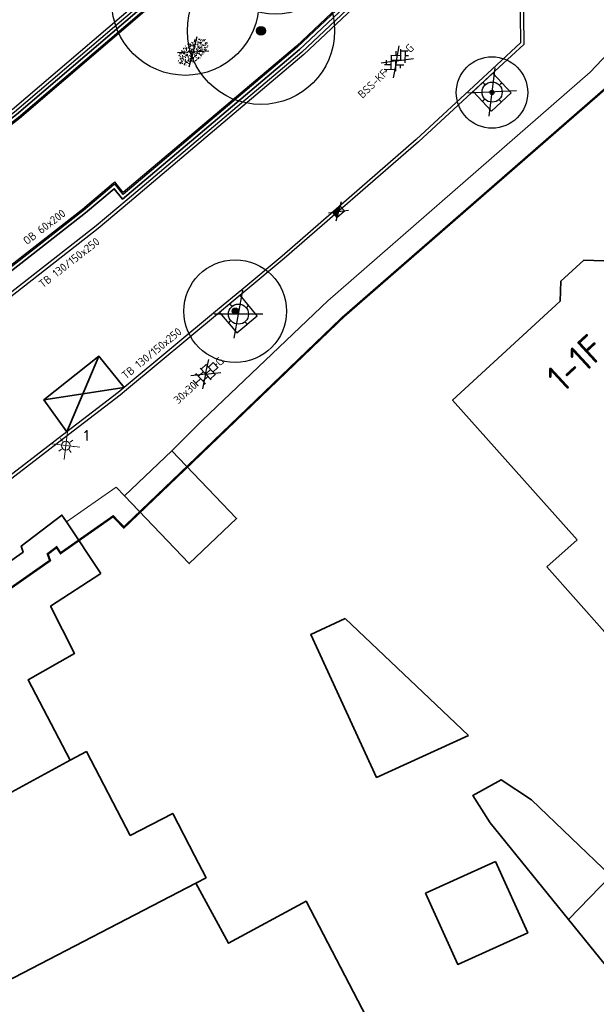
# Model space of a CAD drawing. Header units: metres. Extents: x 92877 to 94117, y 464509 to 465451.
# Tile 7 of 102: x 93093 to 93119, y 464842 to 464886. Entities that reach past the tile are written whole.
import ezdxf
from ezdxf.enums import TextEntityAlignment as Align

# ---------------------------------------------------------------- set-up
doc = ezdxf.new("R2010")
doc.units = ezdxf.units.M
doc.linetypes.add('XX-PROJECTGRENS', pattern=[18, 12, -3, 0, -3])
doc.layers.get('0').update_dxf_attribs({"linetype": 'CONTINUOUS'})
for name, color, linetype, lineweight in [('B-WE-GR-BOOM-S', 90, 'CONTINUOUS', 25), ('B-WE-GR-HAAG-G', 252, 'GR-HAAG1', 13), ('B-WE-IE-MEUBILAIR_WEGMEUBILAIR_LICHTMAST-T25', 7, 'CONTINUOUS', 25), ('B-WE-IE-TERREINAFSCHEIDING_KUNSTMATIG_HEKWERK-G', 252, 'IE-TERREINAFSCHEIDING-KUNSTMATIG', 18), ('B-WE-OG-TOPOGRAFIE_BEBOUWING-GV', 252, 'CONTINUOUS', 35), ('B-WE-OG-TOPOGRAFIE_HUISNUMMER-T25', 7, 'CONTINUOUS', 20), ('B-WE-VH-VERHARDING-GV', 252, 'CONTINUOUS', 18), ('N-WE-KG-GRENS_PROJECT-G', 1, 'XX-PROJECTGRENS', 35), ('V-WE-GR-GRAS-S', 60, 'CONTINUOUS', 25), ('V-WE-IE-MEUBILAIR_WEGMEUBILAIR_BOOMKRANS-S', 7, 'CONTINUOUS', 25), ('V-WE-IE-TERREINAFSCHEIDING_KUNSTMATIG_HEKWERK-G', 20, 'IE-TERREINAFSCHEIDING-KUNSTMATIG-V', 35), ('V-WE-KL-ET_LS_OV_LICHTMAST-S', 190, 'CONTINUOUS', 25), ('V-WE-RI-HWA_KOLK-S', 150, 'CONTINUOUS', 25), ('V-WE-VH-KANTOPSLUITING-T18', 10, 'CONTINUOUS', 18), ('V-WE-VH-KANTOPSLUITING_OPSLUITBAND_60X200-G', 150, 'VH-OPSLUITBAND_60X200-V', 25), ('V-WE-VH-KANTOPSLUITING_TROTTOIRBAND_130 150-G', 210, 'VH-TROTTOIRBAND_130-150-V', 25), ('V-WE-VH-KANTOPSLUITING_VOORKANTBAND-G', 50, 'CONTINUOUS', 25), ('V-WE-VH-VERHARDING_BETONSTRAATSTEEN-S', 252, 'CONTINUOUS', 25), ('V-WE-VH-VERHARDING_TEGEL-S', 252, 'CONTINUOUS', 25), ('V-WE-VW-MARKERING-G', 7, 'CONTINUOUS', 35)]:
    doc.layers.add(name, color=color, linetype=linetype, lineweight=lineweight)
doc.styles.add('NLCS-ISO', font='NLCS-ISO.ttf')
doc.styles.add('NLCS-ISO-M200-T18', font='NLCS-ISO.ttf', dxfattribs={"height": 0.36})
doc.styles.add('NLCS-ISO-M200-T25', font='NLCS-ISO.ttf', dxfattribs={"height": 0.5})
doc.styles.get("Standard").update_dxf_attribs({"font": 'isocp.shx'})
doc.linetypes.add('GR-HAAG1', pattern='A,6,[176,NLCS.SHX,S=0.125,R=0,X=0,Y=0],-2', length=8)
doc.linetypes.add('IE-TERREINAFSCHEIDING-KUNSTMATIG', pattern='A,4,[82,NLCS.SHX,S=0.75,R=90,X=0,Y=0],4,-2', length=10)
doc.linetypes.add('IE-TERREINAFSCHEIDING-KUNSTMATIG-V', pattern='A,2,[24,NLCS.SHX,S=0.6,R=0,X=-1,Y=0],2,[82,NLCS.SHX,S=0.75,R=90,X=0,Y=0],2,[24,NLCS.SHX,S=0.6,R=0,X=1,Y=0],2,-2', length=10)
doc.linetypes.add('VH-OPSLUITBAND_60X200-V', pattern='A,3,[24,NLCS.SHX,S=1,R=0,X=0,Y=0],3,-2,2,-2', length=12)
doc.linetypes.add('VH-TROTTOIRBAND_130-150-V', pattern='A,2.5,[24,NLCS.SHX,S=1,R=0,X=0,Y=0],2.5,-2,2,-2,2,-2', length=15)

# ---------------------------------------------------------------- blocks, each defined once
blk = doc.blocks.new('V-SIE-WEG_BOOMKRANS')
at = {"color": 0}
for p, q in [((-0.836, -0.701), (0.836, 0.701)), ((0.836, -0.701), (-0.836, 0.701))]:
    blk.add_line(p, q, dxfattribs=at)
at = {"flags": 128}
blk.add_lwpolyline([(-0.6, -0.6), (0.6, -0.6), (0.6, 0.6), (-0.6, 0.6)], close=True, dxfattribs=at)
for points in [[(-0.001, 0.6), (-0.001, 0.551), (-0.016, 0.525), (-0.001, 0.498), (-0.001, 0.45)], [(0.6, 0.001), (0.551, 0.001), (0.525, 0.016), (0.498, 0.001), (0.45, 0.001)], [(-0.6, -0.001), (-0.551, -0.001), (-0.525, -0.016), (-0.498, -0.001), (-0.45, -0.001)], [(0.001, -0.6), (0.001, -0.551), (0.016, -0.525), (0.001, -0.498), (0.001, -0.45)]]:
    blk.add_lwpolyline(points, dxfattribs=at)
blk.add_circle((0, 0), 0.45)
blk = doc.blocks.new('V-SRI-KOLK_TROTTOIR-SO')
blk.add_hatch(color=256).paths.add_polyline_path([(1.125, 0.75), (-1.125, 0.75), (-1.125, -0.75)])
at = {"ltscale": 0.1}
for p, q in [((-1.875, 1.25), (1.875, -1.25)), ((1.875, 1.25), (-1.875, -1.25))]:
    blk.add_line(p, q, dxfattribs=at)
blk.add_line((-1.125, -0.75), (1.125, 0.75))
at = {"flags": 128}
blk.add_lwpolyline([(-1.125, -0.75), (1.125, -0.75), (1.125, 0.75), (-1.125, 0.75)], close=True, dxfattribs=at)
blk = doc.blocks.new('V-SVH-TEGEL_300X300_DUN_HALFST_KL-SO')
for p, q in [((-3.08, 0.75), (-3, 0.75)), ((-3, -0.83), (-3, 0.83)), ((-3, 0), (-1.5, 0)), ((-1.84, 1.5), (-1.5, 1.5)), ((-1.5, -1.6), (-1.5, 1.6)), ((-1.5, 0.75), (0, 0.75)), ((0, -1.78), (0, 1.78)), ((0, 1.5), (1.5, 1.5)), ((0, 0), (1.5, 0)), ((1.5, -1.6), (1.5, 1.6)), ((1.5, 0.75), (3, 0.75)), ((3, -0.83), (3, 0.83)), ((3, 0), (3.39, 0)), ((-3.08, -0.75), (-3, -0.75)), ((-1.84, -1.5), (-1.5, -1.5)), ((-1.5, -0.75), (0, -0.75)), ((0, -1.5), (1.5, -1.5)), ((1.5, -0.75), (3, -0.75))]:
    blk.add_line(p, q)
at = {"ltscale": 0.1}
for q in [(-2.75, -1.98), (-2.73, 1.96), (2.73, 1.96), (2.75, -1.98)]:
    blk.add_line((0, 0), q, dxfattribs=at)
at = {"style": 'NLCS-ISO'}
blk.add_attdef('FORMAAT', text='', height=1.8, dxfattribs=at).set_placement((-3.18, 0), align=Align.MIDDLE_RIGHT)
blk.add_attdef('KLEUR', text='', height=1.8, dxfattribs=at).set_placement((3.49, 0), align=Align.MIDDLE_LEFT)
at = {"style": 'NLCS-ISO', "flags": 1}
blk.add_attdef('FUNCTIE', text='', height=1.8, dxfattribs=at).set_placement((0.12, -3.58), align=Align.MIDDLE_CENTER)
blk = doc.blocks.new('V-SGR-GRAS_01-SO')
at = {"ltscale": 0.1}
for p, q in [((-1.96, -0.07), (-1.98, 0)), ((-1.93, 0.19), (-1.93, 0.24)), ((-1.89, 0.24), (-1.92, 0.25)), ((-1.67, 0.02), (-1.6, 0.04)), ((-1.6, 0.24), (-1.65, 0.29)), ((-1.53, 0.32), (-1.6, 0.35)), ((-1.45, 0.64), (-1.52, 0.66)), ((-1.52, 0.19), (-1.44, 0.19)), ((-1.47, 0.58), (-1.48, 0.65)), ((0, 0), (-1.43, 1.03)), ((-1.43, 0.48), (-1.35, 0.5)), ((-1.36, 0.21), (-1.43, 0.23)), ((0, 0), (-1.43, -1.03)), ((-1.42, 0.13), (-1.36, 0.17)), ((-1.38, 0.11), (-1.32, 0.16)), ((-1.37, 0.01), (-1.38, 0.08)), ((-1.33, 0.11), (-1.33, 0.19)), ((-1.3, 0.76), (-1.32, 0.77)), ((-1.28, 0.68), (-1.28, 0.76)), ((-1.17, 0.39), (-1.23, 0.43)), ((-1.17, 0.24), (-1.22, 0.29)), ((-1.15, 0.65), (-1.21, 0.7)), ((-1.11, 0.17), (-1.04, 0.19)), ((-1.03, 0.03), (-1.1, 0.07)), ((-0.94, 0.84), (-1, 0.88)), ((-0.97, 0.51), (-0.92, 0.57)), ((-0.89, 0.5), (-0.97, 0.52)), ((-0.94, 0.19), (-0.87, 0.19)), ((-0.92, 0.42), (-0.86, 0.46)), ((-0.89, 0.81), (-0.82, 0.81)), ((-0.87, 0.66), (-0.89, 0.73)), ((-0.8, 0.06), (-0.88, 0.08)), ((-0.87, 0.62), (-0.8, 0.64)), ((-0.8, 0.47), (-0.87, 0.51)), ((-0.75, 0.24), (-0.8, 0.29)), ((-0.77, 0.09), (-0.79, 0.16)), ((-0.73, 0.65), (-0.78, 0.7)), ((-0.74, 0.03), (-0.73, 0.11)), ((-0.67, 0.11), (-0.73, 0.14)), ((-0.69, 0.61), (-0.68, 0.68)), ((-0.58, 0.92), (-0.64, 0.96)), ((-0.56, 0.92), (-0.51, 0.97)), ((-0.56, 0.32), (-0.48, 0.34)), ((-0.44, 0.55), (-0.51, 0.59)), ((-0.43, 0.78), (-0.5, 0.8)), ((-0.42, 0.71), (-0.36, 0.74)), ((-0.34, 0.35), (-0.41, 0.37)), ((-0.32, 0.24), (-0.38, 0.29)), ((-0.31, 0.19), (-0.37, 0.22)), ((-0.37, 0.19), (-0.29, 0.19)), ((-0.31, 0.65), (-0.36, 0.7)), ((-0.32, 0.81), (-0.24, 0.81)), ((-0.32, 0.77), (-0.24, 0.79)), ((-0.28, 0.73), (-0.29, 0.81)), ((-0.21, 1), (-0.27, 1.03)), ((-0.24, 0.02), (-0.17, 0.04)), ((-0.18, 0.17), (-0.19, 0.24)), ((-0.08, 0.63), (-0.14, 0.67)), ((-0.14, -0.04), (-0.14, 0.03)), ((-0.09, 0.53), (-0.09, 0.6)), ((-0.08, 0.16), (-0.03, 0.21)), ((-0.07, 0.19), (0, 0.23)), ((0.06, 0.27), (-0.01, 0.3)), ((0, 0), (1.43, 1.03)), ((0, 0.47), (0.07, 0.49)), ((0, 0), (1.43, -1.03)), ((0.1, 0.24), (0.05, 0.29)), ((0.13, 0.64), (0.06, 0.66)), ((0.07, 0.99), (0.14, 1.03)), ((0.12, 0.65), (0.07, 0.7)), ((0.22, 0.2), (0.15, 0.22)), ((0.21, 0.19), (0.28, 0.19)), ((0.29, 0.71), (0.22, 0.75)), ((0.24, 0.92), (0.31, 0.94)), ((0.26, 0.81), (0.33, 0.81)), ((0.32, 0.81), (0.3, 0.89)), ((0.31, 0.17), (0.39, 0.19)), ((0.32, 0.57), (0.38, 0.62)), ((0.42, 0.34), (0.36, 0.38)), ((0.42, 0.25), (0.4, 0.32)), ((0.43, 0.48), (0.49, 0.51)), ((0.53, 0.24), (0.47, 0.29)), ((0.54, 0.65), (0.49, 0.7)), ((0.56, -0.02), (0.49, 0.02)), ((0.5, 0.45), (0.51, 0.53)), ((0.59, 0.93), (0.52, 0.94)), ((0.55, 0.62), (0.63, 0.64)), ((0.65, 0.79), (0.58, 0.83)), ((0.68, 0.49), (0.61, 0.51)), ((0.77, 0.05), (0.7, 0.07)), ((0.78, 0.42), (0.72, 0.46)), ((0.78, 0.19), (0.86, 0.19)), ((0.83, 0.81), (0.91, 0.81)), ((0.92, 0.06), (0.85, 0.09)), ((0.87, 0.31), (0.94, 0.33)), ((0.95, 0.24), (0.9, 0.29)), ((0.91, 0.89), (0.91, 0.92)), ((0.97, 0.65), (0.91, 0.7)), ((0.93, 0.76), (0.99, 0.8)), ((1.01, 0.87), (0.95, 0.91)), ((1.01, 0.33), (1, 0.4)), ((1.15, 0.78), (1.08, 0.8)), ((1.15, 0.5), (1.08, 0.54)), ((1.1, 0.38), (1.1, 0.45)), ((1.11, 0.77), (1.18, 0.79)), ((1.24, 0.34), (1.17, 0.36)), ((1.18, 0.01), (1.26, 0.03)), ((1.21, 0.21), (1.26, 0.26)), ((1.28, 0.14), (1.22, 0.17)), ((1.28, 0.25), (1.35, 0.29)), ((1.37, 0.24), (1.32, 0.29)), ((1.39, 0.65), (1.34, 0.7)), ((1.36, 0.19), (1.43, 0.19)), ((1.42, 0.46), (1.5, 0.48)), ((1.51, 0.58), (1.44, 0.62)), ((1.64, 0.21), (1.58, 0.25)), ((1.61, 0.41), (1.59, 0.48)), ((1.69, 0.3), (1.7, 0.37)), ((1.79, 0.19), (1.72, 0.21)), ((1.74, 0.16), (1.81, 0.18)), ((1.8, 0.24), (1.75, 0.29)), ((1.93, 0.19), (1.95, 0.19)), ((-1.92, -0.16), (-1.85, -0.12)), ((-1.82, -0.08), (-1.9, -0.06)), ((-1.76, -0.13), (-1.82, -0.09)), ((-1.78, -0.3), (-1.73, -0.25)), ((-1.62, -0.5), (-1.69, -0.46)), ((-1.63, -0.57), (-1.68, -0.52)), ((-1.61, -0.17), (-1.67, -0.11)), ((-1.57, -0.44), (-1.49, -0.44)), ((-1.54, -0.66), (-1.5, -0.64)), ((-1.4, -0.05), (-1.46, -0.01)), ((-1.38, -0.46), (-1.38, -0.39)), ((-1.35, -0.28), (-1.28, -0.26)), ((-1.27, -0.23), (-1.34, -0.21)), ((-1.26, -0.42), (-1.33, -0.38)), ((-1.27, -0.56), (-1.28, -0.48)), ((-1.21, -0.57), (-1.26, -0.52)), ((-1.18, -0.67), (-1.25, -0.65)), ((-1.19, -0.17), (-1.24, -0.11)), ((-1.13, -0.78), (-1.19, -0.75)), ((-1.06, -0.39), (-1, -0.35)), ((-1.04, -0.58), (-0.97, -0.57)), ((-0.99, -0.44), (-0.92, -0.44)), ((-0.9, -0.34), (-0.96, -0.3)), ((-0.9, -0.65), (-0.84, -0.6)), ((-0.84, -0.94), (-0.85, -0.93)), ((-0.78, -0.57), (-0.84, -0.52)), ((-0.76, -0.7), (-0.83, -0.67)), ((-0.76, -0.17), (-0.82, -0.11)), ((-0.8, -0.13), (-0.73, -0.11)), ((-0.71, -0.38), (-0.79, -0.36)), ((-0.79, -0.54), (-0.78, -0.46)), ((-0.72, -0.89), (-0.65, -0.87)), ((-0.71, -0.9), (-0.64, -0.86)), ((-0.62, -0.82), (-0.7, -0.8)), ((-0.67, -0.48), (-0.69, -0.4)), ((-0.53, -0.26), (-0.6, -0.22)), ((-0.58, -0.99), (-0.59, -0.97)), ((-0.57, -0.1), (-0.5, -0.06)), ((-0.49, -0.25), (-0.44, -0.19)), ((-0.48, -0.44), (-0.41, -0.42)), ((-0.4, -0.63), (-0.46, -0.59)), ((-0.38, -0.98), (-0.43, -0.93)), ((-0.42, -0.44), (-0.34, -0.44)), ((-0.36, -0.57), (-0.41, -0.52)), ((-0.34, -0.17), (-0.39, -0.11)), ((-0.26, -0.99), (-0.33, -0.95)), ((-0.25, -0.09), (-0.32, -0.07)), ((-0.17, -0.18), (-0.24, -0.14)), ((-0.16, -0.53), (-0.23, -0.51)), ((-0.21, -0.61), (-0.15, -0.58)), ((-0.19, -0.62), (-0.19, -0.54)), ((-0.17, -0.74), (-0.1, -0.72)), ((-0.07, -0.97), (-0.14, -0.95)), ((-0.04, -0.55), (-0.1, -0.51)), ((-0.08, -0.4), (-0.09, -0.32)), ((-0.01, -1.01), (0.04, -0.95)), ((0.05, -0.98), (0, -0.93)), ((0.07, -0.57), (0.01, -0.52)), ((0.02, -0.96), (0.01, -0.89)), ((0.08, -0.17), (0.03, -0.11)), ((0.1, -0.91), (0.03, -0.88)), ((0.07, -0.29), (0.14, -0.27)), ((0.19, -0.1), (0.13, -0.06)), ((0.16, -0.44), (0.23, -0.44)), ((0.17, -1.04), (0.22, -1.02)), ((0.31, -0.24), (0.24, -0.22)), ((0.33, -0.47), (0.26, -0.43)), ((0.29, -0.33), (0.35, -0.29)), ((0.4, -0.68), (0.32, -0.66)), ((0.39, -0.6), (0.45, -0.55)), ((0.39, -0.59), (0.46, -0.57)), ((0.4, -0.69), (0.41, -0.62)), ((0.46, -0.83), (0.4, -0.8)), ((0.47, -0.98), (0.42, -0.93)), ((0.49, -0.57), (0.44, -0.52)), ((0.45, -0.12), (0.46, -0.05)), ((0.51, -0.17), (0.45, -0.11)), ((0.52, -0.32), (0.5, -0.24)), ((0.62, -0.88), (0.6, -0.81)), ((0.63, -0.14), (0.7, -0.12)), ((0.69, -0.39), (0.62, -0.35)), ((0.64, -0.84), (0.71, -0.81)), ((0.7, -0.89), (0.77, -0.88)), ((0.73, -0.44), (0.81, -0.44)), ((0.82, -0.76), (0.76, -0.72)), ((0.78, -0.04), (0.85, 0)), ((0.86, -0.39), (0.79, -0.37)), ((0.8, -0.19), (0.85, -0.14)), ((0.86, -0.94), (0.84, -0.93)), ((0.91, -0.57), (0.86, -0.52)), ((0.93, -0.17), (0.88, -0.11)), ((0.95, -0.83), (0.88, -0.81)), ((0.94, -0.44), (1.01, -0.42)), ((1.05, -0.31), (0.99, -0.27)), ((1, -0.77), (1, -0.7)), ((1.05, -0.2), (1.05, -0.12)), ((1.11, -0.24), (1.1, -0.16)), ((1.19, -0.68), (1.12, -0.64)), ((1.14, -0.56), (1.21, -0.52)), ((1.21, -0.8), (1.2, -0.73)), ((1.33, -0.1), (1.26, -0.08)), ((1.26, -0.75), (1.33, -0.73)), ((1.34, -0.57), (1.29, -0.52)), ((1.36, -0.17), (1.3, -0.11)), ((1.31, -0.44), (1.38, -0.44)), ((1.42, -0.23), (1.35, -0.19)), ((1.42, -0.54), (1.35, -0.52)), ((1.55, -0.6), (1.49, -0.56)), ((1.5, -0.29), (1.57, -0.27)), ((1.64, -0.27), (1.65, -0.2)), ((1.64, -0.27), (1.7, -0.23)), ((1.68, -0.55), (1.74, -0.5)), ((1.71, -0.16), (1.69, -0.09)), ((1.78, -0.15), (1.71, -0.11)), ((1.71, -0.52), (1.71, -0.52)), ((1.78, -0.17), (1.73, -0.11)), ((1.88, -0.25), (1.81, -0.23))]:
    blk.add_line(p, q, dxfattribs=at)
at = {"ltscale": 0.1, "style": 'NLCS-ISO'}
blk.add_attdef('TYPE', text='', height=0.5, dxfattribs=at).set_placement((3.47, -0.02), align=Align.MIDDLE_CENTER)
blk = doc.blocks.new('V-SVH-BSS_KEIFORMAAT_KEPER_KL-SO')
for p, q in [((-3.36, -0.25), (-2.89, 0.22)), ((-3.23, 0.55), (-1.41, -1.27)), ((0, 0), (-2.8, 2.01)), ((-2.44, 1.25), (-1.41, 0.22)), ((-2.15, -0.53), (0.08, 1.7)), ((-2.15, 0.96), (-1.49, 1.62)), ((-1.7, -1.56), (0.08, 0.22)), ((-0.67, 0.96), (1.56, -1.27)), ((-0.02, 1.8), (1.56, 0.22)), ((0, 0), (2.8, 2.01)), ((0.82, 0.96), (1.48, 1.62)), ((0.82, -0.53), (2.54, 1.19)), ((1.14, -1.7), (3.05, 0.22)), ((2.3, 0.96), (3.39, -0.13)), ((0, 0), (-3.13, -2.25)), ((-0.67, -0.53), (0.58, -1.77)), ((-0.44, -1.78), (0.08, -1.27)), ((0, 0), (3.13, -2.25)), ((2.3, -0.53), (2.8, -1.02))]:
    blk.add_line(p, q)
at = {"style": 'NLCS-ISO'}
blk.add_attdef('FORMAAT', text='', height=1.8, dxfattribs=at).set_placement((-3.39, -0.02), align=Align.MIDDLE_RIGHT)
blk.add_attdef('KLEUR', text='', height=1.8, dxfattribs=at).set_placement((3.39, 0), align=Align.MIDDLE_LEFT)
at = {"style": 'NLCS-ISO', "flags": 1}
blk.add_attdef('FUNCTIE', text='', height=1.8, dxfattribs=at).set_placement((0.12, -3.58), align=Align.MIDDLE_CENTER)
blk = doc.blocks.new('SGR-BOOM_01')
at = {"ltscale": 0.1}
h = blk.add_hatch(color=256, dxfattribs=at)
edge = h.paths.add_edge_path()
edge.add_arc((0, 0), 0.15, 0, 360)
for radius in [2.5, 0.045]:
    blk.add_circle((0, 0), radius)
blk.add_circle((0, 0), 0.15, dxfattribs=at)
blk = doc.blocks.new('SKL-ET_OV_LICHTMAST-SO')
at = {"color": 0, "linetype": 'ByBlock', "lineweight": 18}
for points in [[(-2.21, -2.21), (2.21, 2.21)], [(-2.21, 2.21), (2.21, -2.21)], [(-1.25, 0), (-2, 0)], [(-1.41, 1.41), (-0.88, 0.88)], [(0, 2), (0, 1.25)], [(0.88, 0.88), (1.41, 1.41)], [(2, 0), (1.25, 0)], [(-1.41, -1.41), (-0.88, -0.88)], [(0, -1.25), (0, -2)], [(0.88, -0.88), (1.41, -1.41)]]:
    blk.add_lwpolyline(points, dxfattribs=at)
blk.add_circle((0, 0), 1, dxfattribs=at)

msp = doc.modelspace()

# ---------------------------------------------------------------- linework, layer by layer
at = {"layer": 'B-WE-GR-HAAG-G'}
msp.add_line((93106.59, 464873.85), (93118.35, 464884.09), dxfattribs=at)
at = {"layer": 'B-WE-IE-TERREINAFSCHEIDING_KUNSTMATIG_HEKWERK-G'}
msp.add_line((93099.594, 464867.131), (93100.975, 464868.505), dxfattribs=at)
at = {"layer": 'B-WE-OG-TOPOGRAFIE_BEBOUWING-GV'}
for p, q in [((93097.476, 464865.105), (93099.594, 464867.131)), ((93094.871, 464863.944), (93096.416, 464861.635)), ((93117.759, 464863.13), (93116.4, 464861.93)), ((93112.884, 464854.368), (93107.356, 464859.611)), ((93095.04, 464853.27), (93080.35, 464845.23)), ((93114.098, 464848.727), (93110.961, 464847.306)), ((93083.84, 464839.03), (93100.674, 464847.76)), ((93119.264, 464848.086), (93117.374, 464846.119))]:
    msp.add_line(p, q, dxfattribs=at)
at = {"layer": 'B-WE-OG-TOPOGRAFIE_BEBOUWING-GV', "flags": 128}
for points in [[(93116.4, 464861.93), (93120.3, 464857.53), (93121.661, 464858.751), (93122.34, 464857.99), (93126.65, 464861.83), (93131.36, 464856.54), (93135.83, 464860.53), (93134.98, 464861.49), (93137.09, 464863.38), (93132.97, 464868.31), (93132.4, 464867.8), (93131.37, 464868.96), (93131.71, 464869.26), (93126.05, 464875.61), (93123.96, 464873.75), (93120.78, 464877.31), (93118.95, 464875.63), (93118.06, 464875.67), (93117.03, 464874.72), (93117, 464873.83), (93112.18, 464869.39), (93117.759, 464863.13)], [(93099.594, 464867.131), (93102.496, 464864.098), (93100.378, 464862.072), (93097.476, 464865.105)], [(93076.83, 464851.59), (93082.09, 464854.49), (93081.93, 464854.77), (93083.33, 464855.54), (93083.49, 464855.26), (93086.65, 464857.02), (93086.49, 464857.33), (93087.15, 464858.53), (93092.94, 464862.59), (93092.846, 464862.855), (93094.67, 464864.244), (93094.871, 464863.944)], [(93096.416, 464861.635), (93094.162, 464860.162), (93095.23, 464858.04), (93093.15, 464856.86), (93095.04, 464853.27)], [(93107.356, 464859.611), (93105.82, 464858.898), (93108.769, 464852.491), (93112.884, 464854.368)], [(93095.04, 464853.27), (93095.77, 464853.65), (93097.73, 464849.89), (93099.638, 464850.878), (93100.61, 464849), (93101.13, 464848), (93100.674, 464847.76)], [(93119.264, 464848.086), (93115.72, 464851.493), (93114.361, 464852.389), (93113.078, 464851.68), (93113.859, 464850.464), (93117.374, 464846.119)], [(93110.961, 464847.306), (93112.409, 464844.111), (93115.545, 464845.532), (93114.098, 464848.727)], [(93100.674, 464847.76), (93102.142, 464845.063), (93105.61, 464846.95), (93108.51, 464841.38), (93099.66, 464836.79)], [(93117.374, 464846.119), (93120.429, 464842.342), (93122.763, 464844.722), (93119.264, 464848.086)]]:
    msp.add_lwpolyline(points, dxfattribs=at)
at = {"layer": 'B-WE-VH-VERHARDING-GV'}
msp.add_line((93100.975, 464868.505), (93106.59, 464873.85), dxfattribs=at)
at = {"layer": 'B-WE-VH-VERHARDING-GV', "flags": 128}
for points in [[(93118.35, 464884.09), (93120.782, 464886.665), (93124.742, 464890.306)], [(93094.871, 464863.944), (93097.095, 464865.503), (93097.476, 464865.105)]]:
    msp.add_lwpolyline(points, dxfattribs=at)
at = {"layer": 'N-WE-KG-GRENS_PROJECT-G', "const_width": 0.1, "flags": 128}
msp.add_lwpolyline([(93142.804, 465086.89), (93145.447, 465089.504), (93147.332, 465091.955), (93148.613, 465093.182), (93161.411, 465113.679), (93167.204, 465122.957), (93170.456, 465128.173), (93179.763, 465143.103), (93186.894, 465154.496), (93187.89, 465154.904), (93188.17, 465154.679), (93191.39, 465152.077), (93194.828, 465149.413), (93202.752, 465142.922), (93211.334, 465136.086), (93246.401, 465107.701), (93253.059, 465102.314), (93253.343, 465100.976), (93245.804, 465089.865), (93244.522, 465087.941), (93231.812, 465069.293), (93227.954, 465063.58), (93226.853, 465062.424), (93215.691, 465046.012), (93211.996, 465040.636), (93204.425, 465029.753), (93202.609, 465027.143), (93198.032, 465020.213), (93194.363, 465014.869), (93190.619, 465009.505), (93189.819, 465008.221), (93185.531, 465002.305), (93181.433, 464996.691), (93178.696, 464993.153), (93172.103, 464984.564), (93163.085, 464972.835), (93161.131, 464970.564), (93154.083, 464961.647), (93148.985, 464955.311), (93145.469, 464951.039), (93138.605, 464942.927), (93131.702, 464935.14), (93128.236, 464931.41), (93126.865, 464929.653), (93122.062, 464924.79), (93112.82, 464915.353), (93112.694, 464915.474), (93110.007, 464912.809), (93108.158, 464914.641), (93097.954, 464904.418), (93099.616, 464902.379), (93097.346, 464900.004), (93095.105, 464898.042), (93093.141, 464896.427), (93087.358, 464891.835), (93084.647, 464889.561), (93079.687, 464885.222), (93073.559, 464880.645), (93064.795, 464874.789), (93057.662, 464870.165), (93057.255, 464870.007), (93057.168, 464870.002), (93056.607, 464870.091), (93053.277, 464868.411), (93060.039, 464854.372), (93062.426, 464849.152), (93065.249, 464843.338), (93068.532, 464844.778), (93069.154, 464846.147), (93077.316, 464850.716), (93083.11, 464853.91), (93083.112, 464853.905), (93087.983, 464856.618), (93087.623, 464857.315), (93087.914, 464857.845), (93094.137, 464862.208), (93094.032, 464862.502), (93094.431, 464862.805), (93094.609, 464862.539), (93096.966, 464864.191), (93097.445, 464863.691), (93100.286, 464866.409), (93107.265, 464873.112), (93113.757, 464878.765), (93119.027, 464883.354), (93126.19, 464890.319), (93126.053, 464890.447), (93129.224, 464893.588), (93132.754, 464897.33), (93136.979, 464901.466), (93141.064, 464906.039), (93145.123, 464910.02), (93146.946, 464911.937), (93151.571, 464916.872), (93154.026, 464919.546), (93161.923, 464928.693), (93166.437, 464933.828), (93170.519, 464938.737), (93174.372, 464943.51), (93176.337, 464945.983), (93178.669, 464948.924), (93181.236, 464952.541), (93184.321, 464956.452), (93185.617, 464958.052), (93188.572, 464961.84), (93195.315, 464970.699), (93197.093, 464969.277), (93199.637, 464972.465), (93198.95, 464972.958), (93202.951, 464977.949), (93202.249, 464978.521), (93202.364, 464978.666), (93202.234, 464979.72), (93202.711, 464980.328), (93203.771, 464980.458), (93206.283, 464983.648), (93206.153, 464984.709), (93206.628, 464985.314), (93207.678, 464985.434), (93209.477, 464987.722), (93211.5, 464990.295), (93211.38, 464991.345), (93211.858, 464991.954), (93212.908, 464992.074), (93215.413, 464995.259), (93215.283, 464996.319), (93215.758, 464996.923), (93216.817, 464997.043), (93217.976, 464998.513), (93217.195, 464999.188), (93221.285, 465004.117), (93220.562, 465004.619), (93224.498, 465009.504), (93223.744, 465010.107), (93228.745, 465016.379), (93228.548, 465017.661), (93229.799, 465019.138), (93230.171, 465019.204), (93232.859, 465016.92), (93240.879, 465028.723), (93247.237, 465037.466), (93243.345, 465039.426), (93245.385, 465042.407), (93267.791, 465074.762), (93271.654, 465080.832), (93274.315, 465084.653), (93274.677, 465085.271), (93280.631, 465092.992), (93283.915, 465097.533), (93293.238, 465109.1), (93296.471, 465112.853), (93305.145, 465123.792), (93308.461, 465126.639), (93309.398, 465127), (93310.34, 465127.104), (93311.021, 465127.029), (93311.569, 465126.572), (93314.325, 465123.425), (93311.446, 465121.218), (93317.763, 465113.435), (93320.742, 465115.844), (93321.734, 465114.618), (93318.743, 465112.198), (93332.363, 465095.383), (93335.324, 465097.784), (93336.313, 465096.566), (93333.394, 465094.197), (93346.863, 465077.572), (93349.745, 465079.914), (93350.754, 465078.674), (93347.845, 465076.305), (93354.176, 465068.5), (93362.85, 465075.591), (93361.376, 465077.286), (93365.219, 465080.332), (93350.596, 465098.232), (93346.729, 465095.077), (93346.089, 465095.987), (93350.715, 465099.775, 0.50922), (93350.922, 465101.967), (93324.402, 465134.651), (93320.907, 465131.811), (93318.885, 465134.322, -0.098106), (93317.859, 465136.546), (93317.809, 465136.827), (93329.287, 465148.479), (93335.156, 465154.254), (93344.697, 465163.309, -0.349567), (93347.493, 465163.354), (93347.813, 465163.049), (93349.127, 465161.413), (93346.391, 465159.229), (93348.191, 465157.343), (93348.243, 465157.384), (93353.341, 465151.084), (93356.361, 465153.524), (93357.294, 465152.369), (93354.273, 465149.929), (93367.901, 465133.094), (93370.919, 465135.533), (93371.856, 465134.369), (93368.844, 465131.928), (93379.841, 465118.334), (93382.859, 465120.772), (93383.785, 465119.621), (93380.762, 465117.178), (93384.644, 465112.392), (93390.968, 465117.536), (93393.698, 465119.744), (93389.575, 465124.751), (93393.126, 465127.653), (93381.652, 465141.958), (93378.045, 465139.012), (93374.932, 465142.847), (93384.724, 465150.628, 0.393005), (93384.971, 465152.673), (93376.322, 465163.131, 0.393551), (93374.278, 465163.377), (93369.858, 465159.798), (93359.893, 465172.144), (93359.196, 465171.59), (93356.894, 465174.416), (93366.327, 465182.365), (93383.74, 465196.71, -0.309181), (93386.819, 465196.235), (93386.977, 465196.072), (93387.797, 465195.067), (93385.13, 465192.859), (93391.412, 465185.104), (93394.43, 465187.543), (93395.435, 465186.298), (93392.425, 465183.858), (93405.872, 465167.212), (93408.891, 465169.662), (93409.895, 465168.418), (93406.884, 465165.977), (93415.682, 465155.114), (93422.305, 465160.477), (93419.312, 465164.504), (93427.805, 465171.459), (93432.936, 465175.602, 0.389945), (93433.117, 465177.605), (93406.306, 465210.598, 0.403895), (93404.272, 465210.792), (93395.071, 465203.259, -0.04985), (93394.529, 465205.075), (93406.003, 465214.474), (93406.153, 465214.258), (93408.855, 465216.515), (93413.243, 465220.126), (93424.061, 465228.978), (93433.335, 465236.564), (93456.901, 465255.803), (93462.358, 465260.256), (93474.24, 465257.384), (93487.491, 465268.365), (93481.957, 465274.413), (93477.953, 465270.75), (93460.622, 465275.164), (93454.054, 465277.377), (93450.532, 465272.851), (93448.516, 465271.205), (93400.455, 465231.959), (93399.011, 465233.652), (93395.691, 465230.975), (93395.475, 465231.241), (93389.321, 465226.059), (93372.983, 465212.672), (93260.058, 465121.022), (93254.212, 465128.327), (93255.485, 465129.359), (93251.172, 465134.67), (93250.976, 465134.513), (93249.73, 465136.066), (93249.925, 465136.222), (93245.512, 465141.593), (93245.414, 465141.489), (93215.797, 465178.086), (93224.817, 465185.374), (93221.615, 465189.311), (93221.504, 465189.439), (93221.504, 465189.484), (93221.582, 465189.664), (93258.555, 465216.278), (93287.858, 465237.306), (93316.719, 465257.815), (93323.665, 465262.74), (93325.266, 465260.773), (93334.631, 465268.404), (93348.967, 465280.041), (93353.283, 465283.494), (93353.525, 465283.192), (93373.219, 465297.094), (93403.844, 465318.948), (93403.686, 465319.158), (93405.483, 465320.403), (93410.351, 465324.912), (93402.835, 465333.569), (93398.335, 465338.895), (93392.573, 465334.08), (93389.104, 465331.474), (93348.447, 465302.964), (93320.1, 465282.787), (93289.014, 465260.48), (93254.82, 465235.917), (93226.588, 465215.717), (93213.129, 465205.995), (93182.769, 465181.222), (93183.254, 465180.57), (93182.292, 465179.905), (93183.685, 465178.016), (93174.631, 465171.467), (93173.396, 465173.195), (93172.303, 465172.388), (93168.471, 465170.193), (93170.119, 465168.084), (93171.264, 465166.905), (93171.887, 465165.92), (93172.046, 465165.485), (93172.061, 465164.02), (93171.791, 465162.221), (93171.603, 465161.889), (93167.902, 465156.013), (93164.39, 465150.403), (93160.435, 465144.058), (93158.382, 465140.726), (93156.607, 465137.917), (93154.807, 465135.049), (93153.786, 465134.188), (93154.016, 465133.775), (93153.338, 465133.133), (93153.16, 465132.506), (93153.134, 465132.463), (93152.077, 465130.671), (93150.973, 465128.906), (93147.775, 465123.769), (93144.058, 465117.809), (93140.544, 465112.153), (93139.017, 465109.781), (93136.381, 465105.485), (93134.48, 465102.415), (93134.183, 465101.965), (93133.958, 465101.735), (93130.915, 465098.93), (93126.03, 465094.455), (93121.818, 465090.575), (93117.904, 465086.833), (93113.47, 465082.448), (93112.834, 465082.495), (93109.779, 465079.439), (93106.782, 465076.441), (93106.819, 465075.801), (93105.522, 465074.513), (93100.162, 465069.076), (93097.993, 465066.793), (93094.572, 465063.113), (93089.135, 465057.106), (93083.693, 465051.015), (93080.417, 465047.335), (93077.017, 465043.497), (93073.934, 465040.014), (93073.472, 465039.534), (93072.001, 465037.863), (93071.812, 465037.638), (93069.705, 465035.225), (93068.078, 465033.424), (93064.121, 465029.238), (93059.891, 465024.784), (93054.546, 465019.348), (93051.829, 465016.783), (93042.954, 465008.588), (93039.428, 465005.328), (93039.04, 465005.881), (93035.768, 465003.501), (93034.642, 465002.582), (93035.282, 465001.847), (93028.269, 464995.871), (93027.63, 464996.626), (93025.853, 464995.108), (93024.898, 464994.489), (93025.348, 464993.801), (93025.385, 464993.139), (93023.546, 464991.657), (93020.74, 464989.867), (93009.831, 464980.839), (93002.614, 464974.822), (93001.219, 464974.424), (92997.627, 464972.314), (93000.275, 464968.182), (93003.222, 464963.818), (93004.539, 464962.472), (93005.558, 464961.008), (93007.714, 464956.785), (93011.389, 464958.36), (93011.758, 464959.803), (93016.761, 464964.005), (93022.798, 464969.066), (93023.124, 464969.069), (93023.859, 464969.958), (93031.994, 464976.787), (93034.007, 464978.44), (93039.335, 464982.95), (93042.149, 464985.327), (93043.343, 464986.286), (93048.652, 464990.9), (93051.638, 464993.482), (93054.319, 464995.599), (93054.16, 464995.728), (93056.817, 464998.088), (93056.95, 464998.249), (93057.025, 464998.223), (93061.752, 465002.708), (93069.172, 465009.817), (93070.327, 465011.305), (93072.947, 465014.003), (93077.454, 465018.647), (93081.951, 465023.517), (93086.147, 465028.149), (93090.291, 465032.813), (93095.645, 465038.867), (93100.706, 465044.522), (93107.652, 465052.218), (93109.08, 465053.733), (93109.476, 465054.154), (93112.165, 465057.006), (93113.936, 465058.77), (93117.521, 465062.601), (93121.643, 465066.775), (93123.547, 465068.699), (93128.69, 465073.617), (93128.797, 465073.72), (93131.858, 465076.592), (93136.523, 465080.981), (93138.359, 465082.708)], format="xyb", close=True, dxfattribs=at)
at = {"layer": 'V-WE-IE-TERREINAFSCHEIDING_KUNSTMATIG_HEKWERK-G', "flags": 128}
for points in [[(93084.316, 464875.753), (93092.636, 464882.189), (93098.757, 464887.433), (93102.719, 464891.077), (93103.132, 464890.642), (93105.802, 464893.097), (93106.652, 464893.93), (93106.239, 464894.365), (93111.127, 464899.15), (93111.781, 464899.743)], [(93116.381, 464895.536), (93116.239, 464895.378), (93113.321, 464892.654), (93111.901, 464891.314), (93105.318, 464885.103), (93097.389, 464878.399), (93097.015, 464878.869), (93095.727, 464877.781), (93089.436, 464872.871), (93089.819, 464872.408), (93087.314, 464870.453)]]:
    msp.add_lwpolyline(points, dxfattribs=at)
at = {"layer": 'V-WE-VH-KANTOPSLUITING_OPSLUITBAND_60X200-G', "flags": 128}
for points in [[(93084.058, 464875.743), (93084.279, 464875.458), (93084.336, 464875.503), (93092.769, 464882.026), (93098.897, 464887.276), (93102.709, 464890.783), (93103.122, 464890.347), (93105.946, 464892.945), (93106.947, 464893.924), (93106.534, 464894.36), (93111.271, 464898.997), (93111.987, 464899.646), (93112.029, 464899.682), (93112.073, 464899.721), (93111.843, 464899.996)], [(93116.617, 464895.594), (93116.365, 464895.855), (93116.281, 464895.746), (93116.247, 464895.702), (93116.089, 464895.526), (93113.177, 464892.807), (93111.757, 464891.467), (93105.178, 464885.259), (93097.418, 464878.699), (93097.044, 464879.169), (93096.974, 464879.11), (93095.595, 464877.944), (93089.207, 464872.958), (93089.137, 464872.903), (93089.519, 464872.441), (93087.099, 464870.552), (93087.078, 464870.537), (93087.029, 464870.502)]]:
    msp.add_lwpolyline(points, dxfattribs=at)
at = {"layer": 'V-WE-VH-KANTOPSLUITING_TROTTOIRBAND_130 150-G', "flags": 128}
msp.add_lwpolyline([(93240.061, 465029.298), (93239.975, 465029.172), (93238.334, 465029.88), (93236.833, 465029.958), (93234.337, 465029.802), (93232.464, 465029.389), (93229.946, 465028.834), (93229.801, 465028.801), (93227.252, 465025.063), (93227.781, 465022.578), (93223.748, 465016.756), (93220.82, 465012.531), (93219.326, 465010.372), (93213.208, 465001.369), (93207.095, 464992.521), (93200.735, 464983.867), (93198.854, 464981.31), (93190.57, 464970.518), (93190.135, 464969.966), (93188.51, 464967.907), (93187.357, 464966.446), (93182.907, 464960.807), (93178.219, 464954.887), (93175.078, 464950.944), (93170.661, 464945.424), (93162.826, 464935.802), (93156.699, 464928.501), (93155.388, 464926.98), (93154.324, 464925.747), (93153.328, 464924.593), (93149.729, 464920.536), (93142.332, 464912.506), (93139.797, 464909.9), (93139.034, 464909.115), (93136.137, 464906.139), (93130.366, 464900.275), (93127.872, 464900.314), (93124.56, 464896.927), (93115.346, 464887.862), (93115.367, 464885.333), (93114.259, 464884.307), (93113.225, 464883.349), (93110.649, 464880.962), (93104.635, 464875.739), (93102.821, 464874.229), (93101.738, 464873.328), (93097.562, 464869.854), (93097.282, 464869.62), (93094.984, 464867.856), (93091.695, 464865.33), (93091.3, 464865.066), (93090.895, 464864.82), (93090.48, 464864.594), (93090.055, 464864.386), (93089.621, 464864.197), (93089.177, 464864.029), (93088.729, 464863.881), (93088.667, 464863.862), (93088.607, 464863.845), (93088.546, 464863.827), (93088.485, 464863.81), (93088.43, 464863.795), (93088.258, 464863.736), (93088.089, 464863.67), (93087.922, 464863.597), (93087.76, 464863.517), (93087.619, 464863.438), (93080.568, 464859.564), (93073.627, 464855.742), (93067.108, 464852.217), (93064.883, 464851.013), (93064.688, 464850.869), (93064.52, 464850.739), (93064.371, 464850.595), (93064.238, 464850.437), (93064.124, 464850.265), (93064.029, 464850.082), (93063.954, 464849.89), (93063.899, 464849.69), (93063.866, 464849.486), (93063.855, 464849.28), (93063.867, 464849.074), (93063.901, 464848.87), (93063.955, 464848.671), (93064.034, 464848.471), (93063.895, 464848.416)], dxfattribs=at)
msp.add_lwpolyline([(93102.516, 464891.094), (93105.285, 464893.641), (93106.24, 464894.576), (93111.024, 464899.259), (93111.748, 464899.916), (93111.792, 464899.953), (93111.954, 464900.097), (93112.168, 464900.256), (93112.394, 464900.398), (93112.631, 464900.52), (93112.878, 464900.623), (93113.132, 464900.705), (93113.392, 464900.767), (93113.656, 464900.806), (93113.923, 464900.824), (93114.191, 464900.82), (93114.457, 464900.795), (93114.719, 464900.747), (93114.978, 464900.68), (93115.229, 464900.59), (93115.473, 464900.48), (93115.707, 464900.351), (93115.93, 464900.203), (93116.139, 464900.037), (93116.334, 464899.856), (93116.514, 464899.658), (93116.677, 464899.446), (93116.823, 464899.222), (93116.949, 464898.986), (93117.056, 464898.741), (93117.143, 464898.489), (93117.208, 464898.23), (93117.252, 464897.966), (93117.275, 464897.699), (93117.276, 464897.433), (93117.255, 464897.166), (93117.212, 464896.903), (93117.147, 464896.643), (93117.062, 464896.39), (93116.957, 464896.145), (93116.831, 464895.909), (93116.687, 464895.684), (93116.567, 464895.527), (93116.525, 464895.472), (93116.346, 464895.273), (93113.423, 464892.544), (93112.004, 464891.205), (93105.418, 464884.991), (93097.594, 464878.377), (93096.2, 464877.198), (93089.798, 464872.201), (93087.313, 464870.262), (93087.283, 464870.241), (93087.106, 464870.118), (93086.889, 464869.993), (93086.662, 464869.888), (93086.426, 464869.802), (93086.185, 464869.735), (93085.939, 464869.69), (93085.69, 464869.666), (93085.439, 464869.662), (93085.19, 464869.68), (93084.942, 464869.718), (93084.699, 464869.778), (93084.462, 464869.857), (93084.233, 464869.957), (93084.012, 464870.076), (93083.802, 464870.212), (93083.604, 464870.366), (93083.421, 464870.537), (93083.25, 464870.723), (93082.622, 464871.49), (93082.495, 464871.697), (93082.386, 464871.919), (93082.298, 464872.15), (93082.23, 464872.388), (93082.186, 464872.63), (93082.164, 464872.877), (93082.164, 464873.123), (93082.188, 464873.369), (93082.233, 464873.612), (93082.3, 464873.849), (93082.389, 464874.079), (93082.499, 464874.3), (93082.629, 464874.51), (93082.778, 464874.707), (93082.943, 464874.89), (93083.125, 464875.057), (93083.322, 464875.206), (93083.544, 464875.345), (93084.116, 464875.787), (93092.542, 464882.306), (93098.658, 464887.545)], close=True, dxfattribs=at)
at = {"layer": 'V-WE-VH-KANTOPSLUITING_VOORKANTBAND-G', "flags": 128}
for points in [[(93084.106, 464875.78), (93084.289, 464875.542), (93084.299, 464875.55), (93092.731, 464882.073), (93098.857, 464887.32), (93102.712, 464890.867), (93103.125, 464890.431), (93105.905, 464892.988), (93106.862, 464893.926), (93106.45, 464894.361), (93111.23, 464899.04), (93111.947, 464899.691), (93111.989, 464899.727), (93111.797, 464899.957)], [(93116.574, 464895.553), (93116.37, 464895.763), (93116.329, 464895.71), (93116.294, 464895.664), (93116.132, 464895.483), (93113.218, 464892.763), (93111.798, 464891.423), (93105.218, 464885.215), (93097.41, 464878.614), (93097.036, 464879.083), (93097.013, 464879.064), (93095.633, 464877.897), (93089.244, 464872.911), (93089.222, 464872.894), (93089.605, 464872.431), (93087.135, 464870.503), (93087.112, 464870.487), (93087.111, 464870.487), (93087.278, 464870.237)], [(93112.107, 464891.096), (93105.518, 464884.879), (93097.691, 464878.262), (93096.295, 464877.082), (93089.89, 464872.083)], [(93115.196, 464887.924), (93115.216, 464885.398), (93114.157, 464884.417), (93113.123, 464883.459), (93110.549, 464881.074), (93104.538, 464875.853), (93102.725, 464874.344), (93101.642, 464873.443), (93097.466, 464869.969), (93097.188, 464869.737), (93094.893, 464867.975), (93091.607, 464865.452)], [(93092.447, 464882.422), (93098.558, 464887.657)]]:
    msp.add_lwpolyline(points, dxfattribs=at)
at = {"layer": 'V-WE-VW-MARKERING-G', "flags": 128}
for points in [[(93097.466, 464869.969), (93096.327, 464871.363), (93093.859, 464869.416), (93094.893, 464867.975)], [(93096.327, 464871.363), (93094.893, 464867.975)], [(93093.859, 464869.416), (93097.466, 464869.969)]]:
    msp.add_lwpolyline(points, dxfattribs=at)

# ---------------------------------------------------------------- block references
at = {"layer": 'B-WE-GR-BOOM-S'}
for p, xscale, yscale, rotation in [((93104.229, 464889.69), 1.2, 1.2, 43.00000000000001), ((93100.203, 464887.247), 1.32, 1.32, 41.99999999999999), ((93103.591, 464885.943), 1.32, 1.32, 41), ((93113.944, 464883.18), 0.64, 0.64, 41), ((93102.436, 464873.383), 0.92, 0.92, 39.99999999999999)]:
    msp.add_blockref('SGR-BOOM_01', p, dxfattribs=dict(at, xscale=xscale, yscale=yscale, rotation=rotation))
at = {"layer": 'V-WE-GR-GRAS-S', "xscale": 0.4, "yscale": 0.4, "zscale": 0.4, "rotation": 38.87959923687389}
msp.add_blockref('V-SGR-GRAS_01-SO', (93100.546, 464885.001), dxfattribs=at)
at = {"layer": 'V-WE-IE-MEUBILAIR_WEGMEUBILAIR_BOOMKRANS-S'}
for p, rotation in [((93113.948, 464883.196), 42.82059010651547), ((93102.582, 464873.249), 39.75870566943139)]:
    msp.add_blockref('V-SIE-WEG_BOOMKRANS', p, dxfattribs=dict(at, rotation=rotation))
at = {"layer": 'V-WE-KL-ET_LS_OV_LICHTMAST-S', "xscale": 0.2000000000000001, "yscale": 0.2000000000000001, "zscale": 0.2000000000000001, "rotation": 38.00000000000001}
msp.add_blockref('SKL-ET_OV_LICHTMAST-SO', (93094.845, 464867.359), dxfattribs=at)
at = {"layer": 'V-WE-RI-HWA_KOLK-S', "xscale": 0.2, "yscale": 0.2, "zscale": 0.2, "rotation": 41}
msp.add_blockref('V-SRI-KOLK_TROTTOIR-SO', (93107.06, 464877.844), dxfattribs=at)
at = {"layer": 'V-WE-VH-VERHARDING_BETONSTRAATSTEEN-S', "xscale": 0.2000000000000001, "yscale": 0.2000000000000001, "zscale": 0.2000000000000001, "rotation": 43.68934498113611}
msp.add_blockref('V-SVH-BSS_KEIFORMAAT_KEPER_KL-SO', (93109.659, 464884.593), dxfattribs=at).add_auto_attribs({'FORMAAT': 'BSS-KF', 'KLEUR': 'G'})
at = {"layer": 'V-WE-VH-VERHARDING_TEGEL-S', "xscale": 0.2, "yscale": 0.2, "zscale": 0.2, "rotation": 42.39604086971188}
msp.add_blockref('V-SVH-TEGEL_300X300_DUN_HALFST_KL-SO', (93101.111, 464870.562), dxfattribs=at).add_auto_attribs({'FORMAAT': '30x30', 'KLEUR': 'G'})

# ---------------------------------------------------------------- texts
at = {"layer": 'B-WE-IE-MEUBILAIR_WEGMEUBILAIR_LICHTMAST-T25', "insert": (93095.648, 464868.065), "char_height": 0.5, "attachment_point": 1, "style": 'NLCS-ISO-M200-T25'}
msp.add_mtext_dynamic_manual_height_columns('1', width=3.78349, gutter_width=6.25, heights=[0], dxfattribs=at)
at = {"layer": 'B-WE-OG-TOPOGRAFIE_HUISNUMMER-T25'}
msp.add_text('1-1F', height=1.25, rotation=42.7, dxfattribs=at).set_placement((93117.686, 464871.063), align=Align.MIDDLE)
at = {"layer": 'V-WE-VH-KANTOPSLUITING-T18', "char_height": 0.36, "attachment_point": 1, "style": 'NLCS-ISO-M200-T18'}
for s, insert, rotation in [('OB 60x200', (93092.884, 464876.62), 37.399), ('TB 130/150x250', (93093.59, 464874.683), 38.0372), ('TB 130/150x250', (93097.307, 464870.586), 39.4298)]:
    msp.add_mtext_dynamic_manual_height_columns(s, width=4.97805, gutter_width=1.8, heights=[0], dxfattribs=dict(at, insert=insert, rotation=rotation))

doc.saveas('drawing.dxf')
